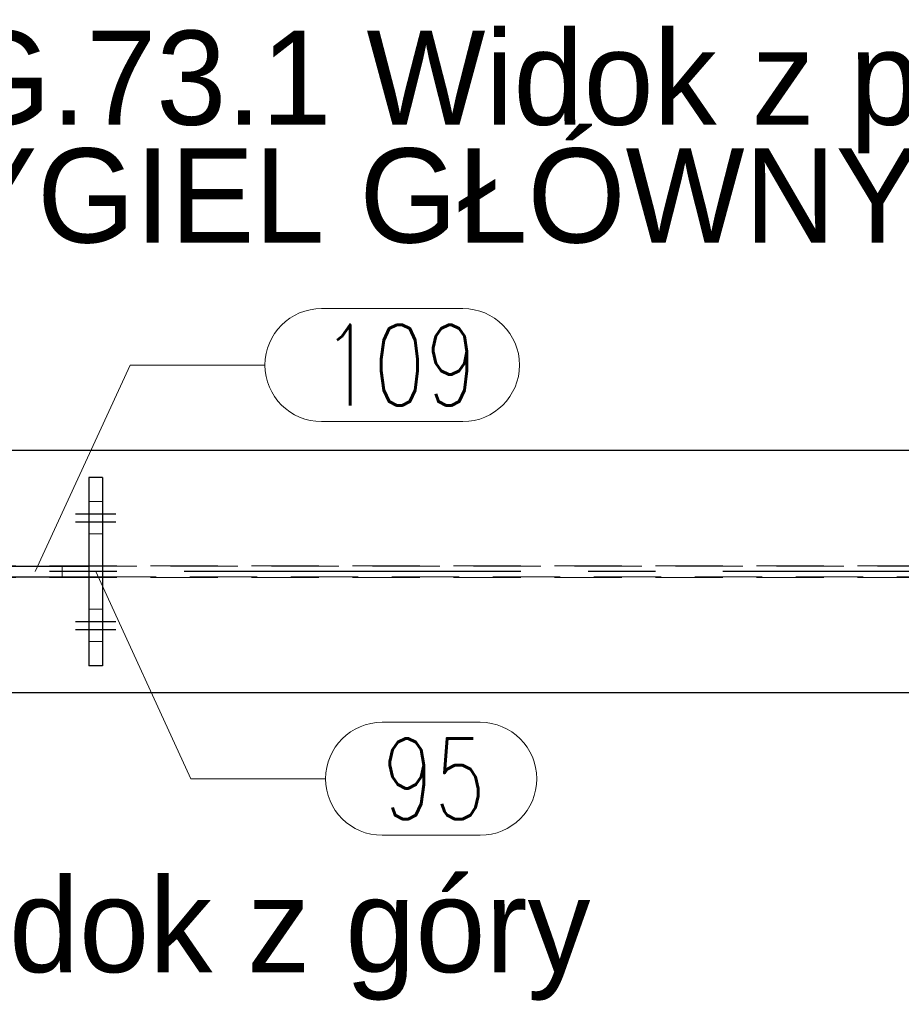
# Model space of a CAD drawing. Header units: millimetres. Extents: x 3526 to 4380, y 11541 to 12002.
# Tile 14 of 127: x 3582 to 3615, y 11714 to 11751. Entities that reach past the tile are written whole.
import ezdxf

# ---------------------------------------------------------------- set-up
doc = ezdxf.new("R2010")
doc.units = ezdxf.units.MM
doc.header["$LTSCALE"] = 10
doc.linetypes.add('HIDDEN', pattern=[0.375, 0.25, -0.125])
doc.linetypes.add('MITTE', pattern=[2, 1.25, -0.25, 0.25, -0.25])
for name, color, linetype, lineweight in [('PS_Hidden', 2, 'HIDDEN', 9), ('PS_Pos', 1, 'Continuous', 15), ('PS_SOLID', 7, 'Continuous', 30)]:
    doc.layers.add(name, color=color, linetype=linetype, lineweight=lineweight)
doc.layers.add('PS_MID', color=5, linetype='MITTE')
doc.layers.add('PS_SHAPE', color=3, linetype='Continuous')
doc.styles.add('simplex', font='simplex.shx', dxfattribs={"width": 0.75})

# ---------------------------------------------------------------- blocks, each defined once
blk = doc.blocks.new('*X80')
at = {"color": 0}
for s, p in [('RG.73.1 Widok z przodu (Sc1:20)', (3576, 11709.2)), ('RYGIEL GŁÓWNY (1 x)', (3576, 11704.825))]:
    blk.add_text(s, height=3.5, dxfattribs=at).set_placement(p)
blk = doc.blocks.new('*X595')
at = {"layer": 'PS_Hidden', "color": 2, "linetype": 'HIDDEN'}
for p, q in [((3584.426, 11733.076), (3584.926, 11733.076)), ((3584.426, 11731.876), (3584.926, 11731.876)), ((3660.459, 11730.691), (3577.024, 11730.691)), ((3583.426, 11730.676), (3583.426, 11730.276)), ((3649.959, 11730.676), (3584.426, 11730.676)), ((3584.426, 11730.276), (3649.959, 11730.276)), ((3660.459, 11730.261), (3577.024, 11730.261)), ((3584.426, 11729.076), (3584.926, 11729.076)), ((3584.426, 11727.876), (3584.926, 11727.876))]:
    blk.add_line(p, q, dxfattribs=at)
at = {"layer": 'PS_MID', "color": 5, "linetype": 'MITTE'}
for p, q in [((3583.926, 11732.626), (3585.426, 11732.626)), ((3583.926, 11732.626), (3585.426, 11732.626)), ((3583.926, 11732.326), (3585.426, 11732.326)), ((3583.926, 11732.326), (3585.426, 11732.326)), ((3660.459, 11730.476), (3574.452, 11730.476)), ((3583.926, 11728.626), (3585.426, 11728.626)), ((3583.926, 11728.626), (3585.426, 11728.626)), ((3583.926, 11728.326), (3585.426, 11728.326)), ((3583.926, 11728.326), (3585.426, 11728.326))]:
    blk.add_line(p, q, dxfattribs=at)
at = {"layer": 'PS_SOLID', "color": 7, "linetype": 'Continuous'}
for p, q in [((3660.459, 11734.976), (3576.952, 11734.976)), ((3584.426, 11733.976), (3584.426, 11726.976)), ((3584.926, 11733.976), (3584.426, 11733.976)), ((3584.926, 11733.976), (3584.926, 11726.976)), ((3580.426, 11730.676), (3584.426, 11730.676)), ((3580.426, 11730.276), (3584.426, 11730.276)), ((3584.926, 11726.976), (3584.426, 11726.976)), ((3660.459, 11725.976), (3576.952, 11725.976))]:
    blk.add_line(p, q, dxfattribs=at)
blk = doc.blocks.new('*X620')
at = {"color": 1}
for p, q in [((3593.062, 11740.249), (3598.312, 11740.249)), ((3582.426, 11730.476), (3585.962, 11738.149)), ((3585.962, 11738.149), (3590.962, 11738.149)), ((3593.062, 11736.049), (3598.312, 11736.049))]:
    blk.add_line(p, q, dxfattribs=at)
for centre, start, end in [((3593.062, 11738.149), 90, 270), ((3598.312, 11738.149), 270, 90)]:
    blk.add_arc(centre, 2.1, start, end, dxfattribs=at)
at = {"color": 2, "style": 'simplex', "width": 0.75}
blk.add_text('109', height=3, dxfattribs=at).set_placement((3593.062, 11736.649))
blk = doc.blocks.new('*X621')
at = {"color": 1}
for p, q in [((3584.676, 11730.476), (3588.212, 11722.777)), ((3595.312, 11724.877), (3598.955, 11724.877)), ((3588.212, 11722.777), (3593.212, 11722.777)), ((3595.312, 11720.677), (3598.955, 11720.677))]:
    blk.add_line(p, q, dxfattribs=at)
for centre, start, end in [((3595.312, 11722.777), 90, 270), ((3598.955, 11722.777), 270, 90)]:
    blk.add_arc(centre, 2.1, start, end, dxfattribs=at)
at = {"color": 2, "style": 'simplex', "width": 0.75}
blk.add_text('95', height=3, dxfattribs=at).set_placement((3595.312, 11721.277))
blk = doc.blocks.new('*X630')
at = {"color": 0}
blk.add_text('Widok z góry', height=3.5, dxfattribs=at).set_placement((3576, 11715.591))

msp = doc.modelspace()

# ---------------------------------------------------------------- block references
for name, p in [('*X80', (0, 37.875)), ('*X630', (0, 0))]:
    msp.add_blockref(name, p)
at = {"layer": 'PS_Pos'}
for name in ['*X620', '*X621']:
    msp.add_blockref(name, (0, 0), dxfattribs=at)
at = {"layer": 'PS_SHAPE'}
msp.add_blockref('*X595', (0, 0), dxfattribs=at)

doc.saveas('drawing.dxf')
